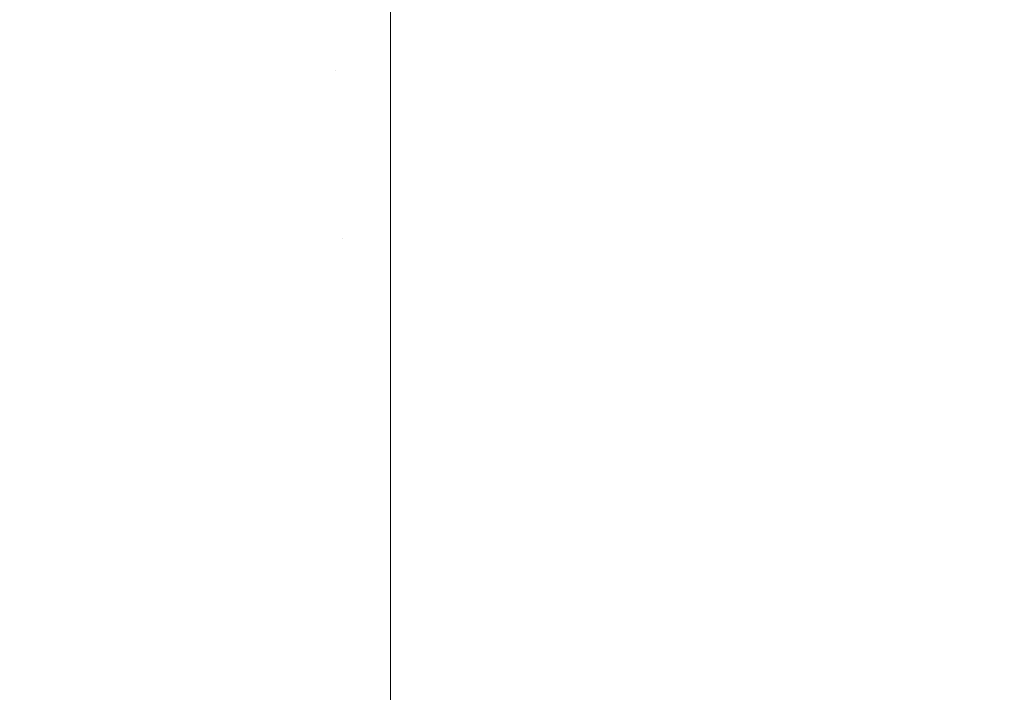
# Model space of a CAD drawing. Header units: centimetres. Extents: x -25.9 to 27.4, y -21.7 to -19.9.
# Tile 39 of 202: x -25.796 to -25.7734, y -19.9447 to -19.9293. Entities that reach past the tile are written whole.
import ezdxf

# ---------------------------------------------------------------- set-up
doc = ezdxf.new("R2010")
doc.units = ezdxf.units.CM
doc.header["$LTSCALE"] = 2.54
doc.layers.add('Lucido design-1', color=7, linetype='Continuous')

# ---------------------------------------------------------------- blocks, each defined once
blk = doc.blocks.new('Gruppo-5-1')
at = {"color": 7, "linetype": 'Continuous', "lineweight": 9}
for points, invisible_edges in [([(-25.791724, -19.926867, 875.627127), (-25.790314, -19.926717, 875.627127), (-25.78999, -19.930527, 875.625858), (-25.791238, -19.93066, 875.625858)], 15), ([(-25.790314, -19.926717, 875.627127), (-25.788899, -19.926627, 875.627127), (-25.788737, -19.930447, 875.625858), (-25.78999, -19.930527, 875.625858)], 15), ([(-25.789965, -19.930819, 876.416999), (-25.788724, -19.93074, 876.416999), (-25.788897, -19.92668, 876.415659), (-25.790309, -19.92677, 876.415659)], 15), ([(-25.788737, -19.930447, 875.625858), (-25.788899, -19.926627, 875.627127), (-25.787481, -19.926597, 875.627127), (-25.787481, -19.929932, 875.62602)], 11), ([(-25.787481, -19.929934, 876.416742), (-25.787481, -19.92665, 876.415659), (-25.788897, -19.92668, 876.415659), (-25.788724, -19.93074, 876.416999)], 14), ([(-8.087481, -19.926597, 875.627127), (-8.087481, -19.929932, 875.62602), (-25.787481, -19.929932, 875.62602), (-25.787481, -19.926597, 875.627127)], 10), ([(-25.787481, -19.92665, 876.415659), (-25.787481, -19.929934, 876.416742), (27.312519, -19.929934, 876.416742), (27.312519, -19.92665, 876.415659)], 10), ([(-25.793126, -19.927077, 875.627127), (-25.791724, -19.926867, 875.627127), (-25.791238, -19.93066, 875.625858), (-25.79248, -19.930845, 875.625858)], 15), ([(-25.792431, -19.931134, 876.416999), (-25.791201, -19.93095, 876.416999), (-25.791717, -19.92692, 876.415659), (-25.793117, -19.92713, 876.415659)], 15), ([(-25.791201, -19.93095, 876.416999), (-25.789965, -19.930819, 876.416999), (-25.790309, -19.92677, 876.415659), (-25.791717, -19.92692, 876.415659)], 15), ([(-25.794519, -19.927346, 875.627127), (-25.793126, -19.927077, 875.627127), (-25.79248, -19.930845, 875.625858), (-25.793713, -19.931084, 875.625858)], 15), ([(-25.793651, -19.931371, 876.416999), (-25.792431, -19.931134, 876.416999), (-25.793117, -19.92713, 876.415659), (-25.794507, -19.927399, 876.415659)], 15), ([(-25.795898, -19.927675, 875.627127), (-25.794519, -19.927346, 875.627127), (-25.793713, -19.931084, 875.625858), (-25.794935, -19.931374, 875.625858)], 15), ([(-25.794861, -19.931658, 876.416999), (-25.793651, -19.931371, 876.416999), (-25.794507, -19.927399, 876.415659), (-25.795885, -19.927726, 876.415659)], 15), ([(-25.797262, -19.928061, 875.627127), (-25.795898, -19.927675, 875.627127), (-25.794935, -19.931374, 875.625858), (-25.796143, -19.931717, 875.625858)], 15), ([(-25.796057, -19.931997, 876.416999), (-25.794861, -19.931658, 876.416999), (-25.795885, -19.927726, 876.415659), (-25.797247, -19.928112, 876.415659)], 15), ([(-25.787481, -19.929932, 875.62602), (-25.787481, -19.93042, 875.625858), (-25.788737, -19.930447, 875.625858)], 10), ([(-25.788724, -19.93074, 876.416999), (-25.787481, -19.930713, 876.416999), (-25.787481, -19.929934, 876.416742)], 9), ([(-25.787481, -19.93042, 875.625858), (-25.787481, -19.929932, 875.62602), (-8.087481, -19.929932, 875.62602), (-8.087481, -19.93042, 875.625858)], 10), ([(27.312519, -19.930713, 876.416999), (27.312519, -19.929934, 876.416742), (-25.787481, -19.929934, 876.416742), (-25.787481, -19.930713, 876.416999)], 10), ([(-25.791238, -19.93066, 875.625858), (-25.78999, -19.930527, 875.625858), (-25.789662, -19.934379, 875.624746), (-25.790747, -19.934495, 875.624746)], 15), ([(-25.78999, -19.930527, 875.625858), (-25.788737, -19.930447, 875.625858), (-25.788573, -19.93431, 875.624746), (-25.789662, -19.934379, 875.624746)], 15), ([(-25.788573, -19.93431, 875.624746), (-25.788737, -19.930447, 875.625858), (-25.787481, -19.93042, 875.625858), (-25.787481, -19.934119, 875.624794)], 11), ([(-8.087481, -19.93042, 875.625858), (-8.087481, -19.934119, 875.624794), (-25.787481, -19.934119, 875.624794), (-25.787481, -19.93042, 875.625858)], 10), ([(-25.79248, -19.930845, 875.625858), (-25.791238, -19.93066, 875.625858), (-25.790747, -19.934495, 875.624746), (-25.791827, -19.934656, 875.624746)], 15), ([(-25.790677, -19.93504, 876.418166), (-25.789615, -19.934926, 876.418166), (-25.789965, -19.930819, 876.416999), (-25.791201, -19.93095, 876.416999)], 15), ([(-25.789615, -19.934926, 876.418166), (-25.788549, -19.934859, 876.418166), (-25.788724, -19.93074, 876.416999), (-25.789965, -19.930819, 876.416999)], 15), ([(-25.787481, -19.934122, 876.417963), (-25.787481, -19.930713, 876.416999), (-25.788724, -19.93074, 876.416999), (-25.788549, -19.934859, 876.418166)], 14), ([(-25.787481, -19.930713, 876.416999), (-25.787481, -19.934122, 876.417963), (27.312519, -19.934122, 876.417963), (27.312519, -19.930713, 876.416999)], 10), ([(-25.793713, -19.931084, 875.625858), (-25.79248, -19.930845, 875.625858), (-25.791827, -19.934656, 875.624746), (-25.792898, -19.934864, 875.624746)], 15), ([(-25.791734, -19.935198, 876.418166), (-25.790677, -19.93504, 876.418166), (-25.791201, -19.93095, 876.416999), (-25.792431, -19.931134, 876.416999)], 15), ([(-25.794935, -19.931374, 875.625858), (-25.793713, -19.931084, 875.625858), (-25.792898, -19.934864, 875.624746), (-25.79396, -19.935116, 875.624746)], 15), ([(-25.792783, -19.935401, 876.418166), (-25.791734, -19.935198, 876.418166), (-25.792431, -19.931134, 876.416999), (-25.793651, -19.931371, 876.416999)], 15), ([(-25.796143, -19.931717, 875.625858), (-25.794935, -19.931374, 875.625858), (-25.79396, -19.935116, 875.624746), (-25.795011, -19.935414, 875.624746)], 15), ([(-25.793822, -19.935648, 876.418166), (-25.792783, -19.935401, 876.418166), (-25.793651, -19.931371, 876.416999), (-25.794861, -19.931658, 876.416999)], 15), ([(-25.797335, -19.93211, 875.625858), (-25.796143, -19.931717, 875.625858), (-25.795011, -19.935414, 875.624746), (-25.796047, -19.935755, 875.624746)], 15), ([(-25.79485, -19.935939, 876.418166), (-25.793822, -19.935648, 876.418166), (-25.794861, -19.931658, 876.416999), (-25.796057, -19.931997, 876.416999)], 15), ([(-25.795864, -19.936273, 876.418166), (-25.79485, -19.935939, 876.418166), (-25.796057, -19.931997, 876.416999), (-25.797238, -19.932386, 876.416999)], 15), ([(-25.796864, -19.93665, 876.418166), (-25.795864, -19.936273, 876.418166), (-25.797238, -19.932386, 876.416999), (-25.798401, -19.932825, 876.416999)], 15), ([(-25.787481, -19.934119, 875.624794), (-25.787481, -19.934287, 875.624746), (-25.788573, -19.93431, 875.624746)], 10), ([(-25.788549, -19.934859, 876.418166), (-25.787481, -19.934836, 876.418166), (-25.787481, -19.934122, 876.417963)], 9), ([(-25.787481, -19.934287, 875.624746), (-25.787481, -19.934119, 875.624794), (-8.087481, -19.934119, 875.624794), (-8.087481, -19.934287, 875.624746)], 10), ([(27.312519, -19.934836, 876.418166), (27.312519, -19.934122, 876.417963), (-25.787481, -19.934122, 876.417963), (-25.787481, -19.934836, 876.418166)], 10), ([(-25.790747, -19.934495, 875.624746), (-25.789662, -19.934379, 875.624746), (-25.789331, -19.938268, 875.623791), (-25.790251, -19.938367, 875.623791)], 15), ([(-25.789662, -19.934379, 875.624746), (-25.788573, -19.93431, 875.624746), (-25.788407, -19.93821, 875.623791), (-25.789331, -19.938268, 875.623791)], 15), ([(-25.788573, -19.93431, 875.624746), (-25.787481, -19.934287, 875.624746), (-25.787481, -19.93819, 875.623791), (-25.788407, -19.93821, 875.623791)], 13), ([(-25.787481, -19.93819, 875.623791), (-25.787481, -19.934287, 875.624746), (-8.087481, -19.934287, 875.624746), (-8.087481, -19.93819, 875.623791)], 10), ([(-25.792898, -19.934864, 875.624746), (-25.791827, -19.934656, 875.624746), (-25.791167, -19.938504, 875.623791), (-25.792076, -19.938679, 875.623791)], 15), ([(-25.791827, -19.934656, 875.624746), (-25.790747, -19.934495, 875.624746), (-25.790251, -19.938367, 875.623791), (-25.791167, -19.938504, 875.623791)], 15), ([(-25.79396, -19.935116, 875.624746), (-25.792898, -19.934864, 875.624746), (-25.792076, -19.938679, 875.623791), (-25.792977, -19.938894, 875.623791)], 15), ([(-25.789261, -19.939087, 876.419156), (-25.788372, -19.93903, 876.419156), (-25.788549, -19.934859, 876.418166), (-25.789615, -19.934926, 876.418166)], 15), ([(-25.787481, -19.938359, 876.419001), (-25.787481, -19.934836, 876.418166), (-25.788549, -19.934859, 876.418166), (-25.788372, -19.93903, 876.419156)], 14), ([(-25.787481, -19.934836, 876.418166), (-25.787481, -19.938359, 876.419001), (27.312519, -19.938359, 876.419001), (27.312519, -19.934836, 876.418166)], 10), ([(-25.795011, -19.935414, 875.624746), (-25.79396, -19.935116, 875.624746), (-25.792977, -19.938894, 875.623791), (-25.793868, -19.939146, 875.623791)], 15), ([(-25.791028, -19.939313, 876.419156), (-25.790147, -19.939181, 876.419156), (-25.790677, -19.93504, 876.418166), (-25.791734, -19.935198, 876.418166)], 15), ([(-25.790147, -19.939181, 876.419156), (-25.789261, -19.939087, 876.419156), (-25.789615, -19.934926, 876.418166), (-25.790677, -19.93504, 876.418166)], 15), ([(-25.791903, -19.939482, 876.419156), (-25.791028, -19.939313, 876.419156), (-25.791734, -19.935198, 876.418166), (-25.792783, -19.935401, 876.418166)], 15), ([(-25.796047, -19.935755, 875.624746), (-25.795011, -19.935414, 875.624746), (-25.793868, -19.939146, 875.623791), (-25.794747, -19.939436, 875.623791)], 15), ([(-25.79277, -19.939688, 876.419156), (-25.791903, -19.939482, 876.419156), (-25.792783, -19.935401, 876.418166), (-25.793822, -19.935648, 876.418166)], 15), ([(-25.797069, -19.936141, 875.624746), (-25.796047, -19.935755, 875.624746), (-25.794747, -19.939436, 875.623791), (-25.795613, -19.939763, 875.623791)], 15), ([(-25.793627, -19.939931, 876.419156), (-25.79277, -19.939688, 876.419156), (-25.793822, -19.935648, 876.418166), (-25.79485, -19.935939, 876.418166)], 15), ([(-25.794473, -19.94021, 876.419156), (-25.793627, -19.939931, 876.419156), (-25.79485, -19.935939, 876.418166), (-25.795864, -19.936273, 876.418166)], 15), ([(-25.798073, -19.936569, 875.624746), (-25.797069, -19.936141, 875.624746), (-25.795613, -19.939763, 875.623791), (-25.796465, -19.940126, 875.623791)], 15), ([(-25.795307, -19.940525, 876.419156), (-25.794473, -19.94021, 876.419156), (-25.795864, -19.936273, 876.418166), (-25.796864, -19.93665, 876.418166)], 15), ([(-25.796127, -19.940874, 876.419156), (-25.795307, -19.940525, 876.419156), (-25.796864, -19.93665, 876.418166), (-25.797846, -19.93707, 876.418166)], 15), ([(-25.790251, -19.938367, 875.623791), (-25.789331, -19.938268, 875.623791), (-25.788997, -19.942188, 875.622994), (-25.789752, -19.942268, 875.622994)], 15), ([(-25.789331, -19.938268, 875.623791), (-25.788407, -19.93821, 875.623791), (-25.78824, -19.94214, 875.622994), (-25.788997, -19.942188, 875.622994)], 15), ([(-25.788407, -19.93821, 875.623791), (-25.787481, -19.93819, 875.623791), (-25.787481, -19.938357, 875.623757)], 9), ([(-25.787481, -19.938357, 875.623757), (-25.787481, -19.942123, 875.622994), (-25.78824, -19.94214, 875.622994), (-25.788407, -19.93821, 875.623791)], 14), ([(-8.087481, -19.93819, 875.623791), (-8.087481, -19.938357, 875.623757), (-25.787481, -19.938357, 875.623757), (-25.787481, -19.93819, 875.623791)], 10), ([(-25.792076, -19.938679, 875.623791), (-25.791167, -19.938504, 875.623791), (-25.790502, -19.942381, 875.622994), (-25.791247, -19.942525, 875.622994)], 15), ([(-25.791167, -19.938504, 875.623791), (-25.790251, -19.938367, 875.623791), (-25.789752, -19.942268, 875.622994), (-25.790502, -19.942381, 875.622994)], 15), ([(-25.788372, -19.93903, 876.419156), (-25.787481, -19.939011, 876.419156), (-25.787481, -19.938359, 876.419001)], 9), ([(-25.787481, -19.942123, 875.622994), (-25.787481, -19.938357, 875.623757), (-8.087481, -19.938357, 875.623757), (-8.087481, -19.942123, 875.622994)], 10), ([(27.312519, -19.939011, 876.419156), (27.312519, -19.938359, 876.419001), (-25.787481, -19.938359, 876.419001), (-25.787481, -19.939011, 876.419156)], 10), ([(-25.792977, -19.938894, 875.623791), (-25.792076, -19.938679, 875.623791), (-25.791247, -19.942525, 875.622994), (-25.791986, -19.9427, 875.622994)], 15), ([(-25.793868, -19.939146, 875.623791), (-25.792977, -19.938894, 875.623791), (-25.791986, -19.9427, 875.622994), (-25.792716, -19.942907, 875.622994)], 15), ([(-25.794747, -19.939436, 875.623791), (-25.793868, -19.939146, 875.623791), (-25.792716, -19.942907, 875.622994), (-25.793437, -19.943145, 875.622994)], 15), ([(-25.790315, -19.943473, 876.419968), (-25.789611, -19.943368, 876.419968), (-25.790147, -19.939181, 876.419156), (-25.791028, -19.939313, 876.419156)], 15), ([(-25.789611, -19.943368, 876.419968), (-25.788903, -19.943292, 876.419968), (-25.789261, -19.939087, 876.419156), (-25.790147, -19.939181, 876.419156)], 15), ([(-25.788903, -19.943292, 876.419968), (-25.788193, -19.943247, 876.419968), (-25.788372, -19.93903, 876.419156), (-25.789261, -19.939087, 876.419156)], 15), ([(-25.787481, -19.942637, 876.419853), (-25.787481, -19.939011, 876.419156), (-25.788372, -19.93903, 876.419156), (-25.788193, -19.943247, 876.419968)], 14), ([(-25.787481, -19.939011, 876.419156), (-25.787481, -19.942637, 876.419853), (27.312519, -19.942637, 876.419853), (27.312519, -19.939011, 876.419156)], 10), ([(-25.795613, -19.939763, 875.623791), (-25.794747, -19.939436, 875.623791), (-25.793437, -19.943145, 875.622994), (-25.794147, -19.943413, 875.622994)], 15), ([(-25.791014, -19.943608, 876.419968), (-25.790315, -19.943473, 876.419968), (-25.791028, -19.939313, 876.419156), (-25.791903, -19.939482, 876.419156)], 15), ([(-25.791706, -19.943773, 876.419968), (-25.791014, -19.943608, 876.419968), (-25.791903, -19.939482, 876.419156), (-25.79277, -19.939688, 876.419156)], 15), ([(-25.796465, -19.940126, 875.623791), (-25.795613, -19.939763, 875.623791), (-25.794147, -19.943413, 875.622994), (-25.794845, -19.94371, 875.622994)], 15), ([(-25.792391, -19.943967, 876.419968), (-25.791706, -19.943773, 876.419968), (-25.79277, -19.939688, 876.419156), (-25.793627, -19.939931, 876.419156)], 15), ([(-25.793067, -19.94419, 876.419968), (-25.792391, -19.943967, 876.419968), (-25.793627, -19.939931, 876.419156), (-25.794473, -19.94021, 876.419156)], 15), ([(-25.7973, -19.940525, 875.623791), (-25.796465, -19.940126, 875.623791), (-25.794845, -19.94371, 875.622994), (-25.795529, -19.944038, 875.622994)], 15), ([(-25.793733, -19.944441, 876.419968), (-25.793067, -19.94419, 876.419968), (-25.794473, -19.94021, 876.419156), (-25.795307, -19.940525, 876.419156)], 15), ([(-25.798118, -19.940959, 875.623791), (-25.7973, -19.940525, 875.623791), (-25.795529, -19.944038, 875.622994), (-25.796199, -19.944394, 875.622994)], 15), ([(-25.794388, -19.944721, 876.419968), (-25.793733, -19.944441, 876.419968), (-25.795307, -19.940525, 876.419156), (-25.796127, -19.940874, 876.419156)], 15), ([(-25.79503, -19.945027, 876.419968), (-25.794388, -19.944721, 876.419968), (-25.796127, -19.940874, 876.419156), (-25.79693, -19.941259, 876.419156)], 15), ([(-25.795659, -19.945361, 876.419968), (-25.79503, -19.945027, 876.419968), (-25.79693, -19.941259, 876.419156), (-25.797717, -19.941676, 876.419156)], 15), ([(-25.796273, -19.945722, 876.419968), (-25.795659, -19.945361, 876.419968), (-25.797717, -19.941676, 876.419156), (-25.798486, -19.942127, 876.419156)], 15), ([(-25.788997, -19.942188, 875.622994), (-25.78824, -19.94214, 875.622994), (-25.788072, -19.946093, 875.622357), (-25.788662, -19.946131, 875.622357)], 15), ([(-25.78824, -19.94214, 875.622994), (-25.787481, -19.942123, 875.622994), (-25.787481, -19.942637, 875.622912)], 9), ([(-25.787481, -19.942637, 875.622912), (-25.787481, -19.946081, 875.622357), (-25.788072, -19.946093, 875.622357), (-25.78824, -19.94214, 875.622994)], 14), ([(-8.087481, -19.942123, 875.622994), (-8.087481, -19.942637, 875.622912), (-25.787481, -19.942637, 875.622912), (-25.787481, -19.942123, 875.622994)], 10), ([(-25.791247, -19.942525, 875.622994), (-25.790502, -19.942381, 875.622994), (-25.789834, -19.946281, 875.622357), (-25.790414, -19.946393, 875.622357)], 15), ([(-25.790502, -19.942381, 875.622994), (-25.789752, -19.942268, 875.622994), (-25.789249, -19.946193, 875.622357), (-25.789834, -19.946281, 875.622357)], 15), ([(-25.789752, -19.942268, 875.622994), (-25.788997, -19.942188, 875.622994), (-25.788662, -19.946131, 875.622357), (-25.789249, -19.946193, 875.622357)], 15), ([(-25.791986, -19.9427, 875.622994), (-25.791247, -19.942525, 875.622994), (-25.790414, -19.946393, 875.622357), (-25.790989, -19.94653, 875.622357)], 15), ([(-25.792716, -19.942907, 875.622994), (-25.791986, -19.9427, 875.622994), (-25.790989, -19.94653, 875.622357), (-25.791557, -19.946691, 875.622357)], 15), ([(-25.788193, -19.943247, 876.419968), (-25.787481, -19.943232, 876.419968), (-25.787481, -19.942637, 876.419853)], 9), ([(27.312519, -19.943232, 876.419968), (27.312519, -19.942637, 876.419853), (-25.787481, -19.942637, 876.419853), (-25.787481, -19.943232, 876.419968)], 10), ([(-25.787481, -19.946081, 875.622357), (-25.787481, -19.942637, 875.622912), (-8.087481, -19.942637, 875.622912), (-8.087481, -19.946081, 875.622357)], 10), ([(-25.793437, -19.943145, 875.622994), (-25.792716, -19.942907, 875.622994), (-25.791557, -19.946691, 875.622357), (-25.792118, -19.946876, 875.622357)], 15), ([(-25.794147, -19.943413, 875.622994), (-25.793437, -19.943145, 875.622994), (-25.792118, -19.946876, 875.622357), (-25.792671, -19.947084, 875.622357)], 15), ([(-25.788542, -19.947536, 876.420598), (-25.788012, -19.947502, 876.420598), (-25.788193, -19.943247, 876.419968), (-25.788903, -19.943292, 876.419968)], 15), ([(-25.787481, -19.946949, 876.420518), (-25.787481, -19.943232, 876.419968), (-25.788193, -19.943247, 876.419968), (-25.788012, -19.947502, 876.420598)], 14), ([(-25.787481, -19.943232, 876.419968), (-25.787481, -19.946949, 876.420518), (27.312519, -19.946949, 876.420518), (27.312519, -19.943232, 876.419968)], 10), ([(-25.794845, -19.94371, 875.622994), (-25.794147, -19.943413, 875.622994), (-25.792671, -19.947084, 875.622357), (-25.793215, -19.947316, 875.622357)], 15), ([(-25.790117, -19.947772, 876.420598), (-25.789595, -19.947671, 876.420598), (-25.790315, -19.943473, 876.419968), (-25.791014, -19.943608, 876.419968)], 15), ([(-25.789595, -19.947671, 876.420598), (-25.78907, -19.947592, 876.420598), (-25.789611, -19.943368, 876.419968), (-25.790315, -19.943473, 876.419968)], 15), ([(-25.78907, -19.947592, 876.420598), (-25.788542, -19.947536, 876.420598), (-25.788903, -19.943292, 876.419968), (-25.789611, -19.943368, 876.419968)], 15), ([(-25.795529, -19.944038, 875.622994), (-25.794845, -19.94371, 875.622994), (-25.793215, -19.947316, 875.622357), (-25.793748, -19.947571, 875.622357)], 15), ([(-25.790633, -19.947895, 876.420598), (-25.790117, -19.947772, 876.420598), (-25.791014, -19.943608, 876.419968), (-25.791706, -19.943773, 876.419968)], 15), ([(-25.791648, -19.948206, 876.420598), (-25.791144, -19.948039, 876.420598), (-25.792391, -19.943967, 876.419968), (-25.793067, -19.94419, 876.419968)], 15), ([(-25.791144, -19.948039, 876.420598), (-25.790633, -19.947895, 876.420598), (-25.791706, -19.943773, 876.419968), (-25.792391, -19.943967, 876.419968)], 15), ([(-25.796199, -19.944394, 875.622994), (-25.795529, -19.944038, 875.622994), (-25.793748, -19.947571, 875.622357), (-25.79427, -19.947848, 875.622357)], 15), ([(-25.792145, -19.948393, 876.420598), (-25.791648, -19.948206, 876.420598), (-25.793067, -19.94419, 876.419968), (-25.793733, -19.944441, 876.419968)], 15), ([(-25.796854, -19.944778, 875.622994), (-25.796199, -19.944394, 875.622994), (-25.79427, -19.947848, 875.622357), (-25.794779, -19.948147, 875.622357)], 15), ([(-25.792634, -19.948601, 876.420598), (-25.792145, -19.948393, 876.420598), (-25.793733, -19.944441, 876.419968), (-25.794388, -19.944721, 876.419968)], 15), ([(-25.793113, -19.94883, 876.420598), (-25.792634, -19.948601, 876.420598), (-25.794388, -19.944721, 876.419968), (-25.79503, -19.945027, 876.419968)], 15)]:
    blk.add_3dface(points, dxfattribs=dict(at, invisible_edges=invisible_edges))

msp = doc.modelspace()

# ---------------------------------------------------------------- block references
at = {"layer": 'Lucido design-1', "color": 7}
msp.add_blockref('Gruppo-5-1', (0, 0), dxfattribs=at)

doc.saveas('drawing.dxf')
